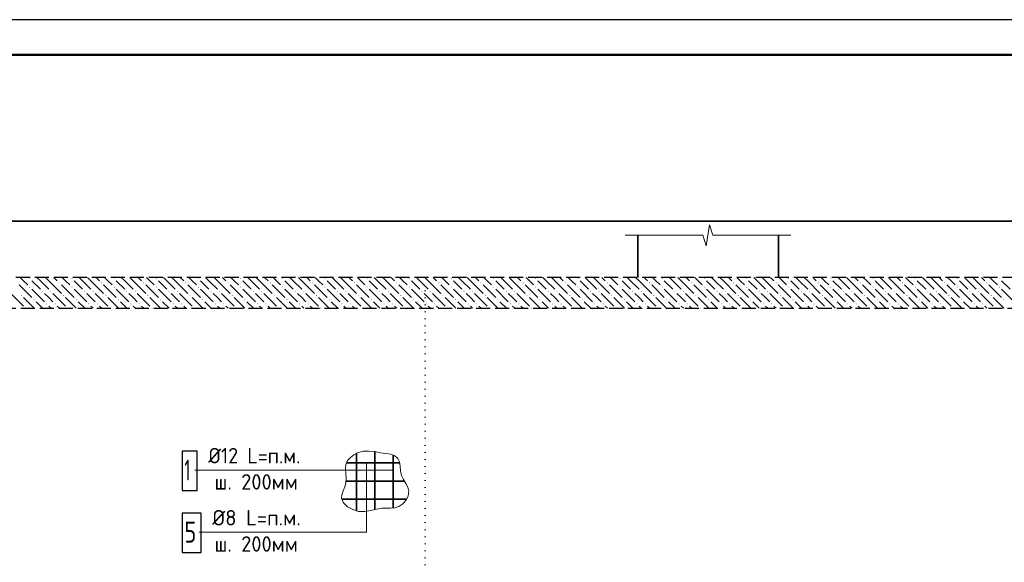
# Model space of a CAD drawing. Header units: millimetres. Extents: x 0 to 59400, y 0 to 42000.
# Tile 21 of 35: x 21977 to 35989, y 34272 to 42000. Entities that reach past the tile are written whole.
import ezdxf

# ---------------------------------------------------------------- set-up
doc = ezdxf.new("R2010")
doc.units = ezdxf.units.MM
doc.linetypes.add('______2', pattern=[270, 200, -70])
doc.linetypes.add('______9', pattern=[100, 0, -100])
for name, color, linetype, lineweight in [('Standard', 7, 'Continuous', 25), ('ЖБ Перекрытие верхний уровень', 7, '______2', 25), ('ЖБ Пилон', 7, 'Continuous', 35), ('Позиционная метка номер позиции', 7, 'Continuous', 13), ('Сечения символ', 7, 'Continuous', 25)]:
    doc.layers.add(name, color=color, linetype=linetype, lineweight=lineweight)
doc.styles.add('ISOCPEUR', font='txt')

msp = doc.modelspace()

# ---------------------------------------------------------------- hatches: boundary and pattern name
at = {"layer": 'ЖБ Перекрытие верхний уровень', "linetype": 'Continuous', "lineweight": 18, "transparency": 33554687}
for points in [[(22115, 38312), (22121, 38318), (22128, 38312), (22121, 38305)], [(22535, 38252), (22541, 38258), (22548, 38252), (22541, 38245)], [(22715, 38312), (22721, 38318), (22728, 38312), (22721, 38305)], [(23135, 38252), (23141, 38258), (23148, 38252), (23141, 38245)], [(23315, 38312), (23321, 38318), (23328, 38312), (23321, 38305)], [(23735, 38252), (23741, 38258), (23748, 38252), (23741, 38245)], [(23915, 38312), (23921, 38318), (23928, 38312), (23921, 38305)], [(24335, 38252), (24341, 38258), (24348, 38252), (24341, 38245)], [(24515, 38312), (24521, 38318), (24528, 38312), (24521, 38305)], [(24935, 38252), (24941, 38258), (24948, 38252), (24941, 38245)], [(25115, 38312), (25121, 38318), (25128, 38312), (25121, 38305)], [(25535, 38252), (25541, 38258), (25548, 38252), (25541, 38245)], [(25715, 38312), (25721, 38318), (25728, 38312), (25721, 38305)], [(26135, 38252), (26141, 38258), (26148, 38252), (26141, 38245)], [(26315, 38312), (26321, 38318), (26328, 38312), (26321, 38305)], [(26735, 38252), (26741, 38258), (26748, 38252), (26741, 38245)], [(26915, 38312), (26921, 38318), (26928, 38312), (26921, 38305)], [(27335, 38252), (27341, 38258), (27348, 38252), (27341, 38245)], [(27515, 38312), (27521, 38318), (27528, 38312), (27521, 38305)], [(27935, 38252), (27941, 38258), (27948, 38252), (27941, 38245)], [(28115, 38312), (28121, 38318), (28128, 38312), (28121, 38305)], [(28535, 38252), (28541, 38258), (28548, 38252), (28541, 38245)], [(28715, 38312), (28721, 38318), (28728, 38312), (28721, 38305)], [(29135, 38252), (29141, 38258), (29148, 38252), (29141, 38245)], [(29315, 38312), (29321, 38318), (29328, 38312), (29321, 38305)], [(29735, 38252), (29741, 38258), (29748, 38252), (29741, 38245)], [(29915, 38312), (29921, 38318), (29928, 38312), (29921, 38305)], [(30335, 38252), (30341, 38258), (30348, 38252), (30341, 38245)], [(30515, 38312), (30521, 38318), (30528, 38312), (30521, 38305)], [(30935, 38252), (30941, 38258), (30948, 38252), (30941, 38245)], [(31115, 38312), (31121, 38318), (31128, 38312), (31121, 38305)], [(31535, 38252), (31541, 38258), (31548, 38252), (31541, 38245)], [(31715, 38312), (31721, 38318), (31728, 38312), (31721, 38305)], [(32135, 38252), (32141, 38258), (32148, 38252), (32141, 38245)], [(32315, 38312), (32321, 38318), (32328, 38312), (32321, 38305)], [(32735, 38252), (32741, 38258), (32748, 38252), (32741, 38245)], [(32915, 38312), (32921, 38318), (32928, 38312), (32921, 38305)], [(33335, 38252), (33341, 38258), (33348, 38252), (33341, 38245)], [(33515, 38312), (33521, 38318), (33528, 38312), (33521, 38305)], [(33935, 38252), (33941, 38258), (33948, 38252), (33941, 38245)], [(34115, 38312), (34121, 38318), (34128, 38312), (34121, 38305)], [(34535, 38252), (34541, 38258), (34548, 38252), (34541, 38245)], [(34715, 38312), (34721, 38318), (34728, 38312), (34721, 38305)], [(35135, 38252), (35141, 38258), (35148, 38252), (35141, 38245)], [(35315, 38312), (35321, 38318), (35328, 38312), (35321, 38305)], [(35735, 38252), (35741, 38258), (35748, 38252), (35741, 38245)], [(35915, 38312), (35921, 38318), (35928, 38312), (35921, 38305)], [(22115, 38192), (22121, 38198), (22128, 38192), (22121, 38185)], [(22295, 38132), (22301, 38138), (22308, 38132), (22301, 38125)], [(22415, 38132), (22421, 38138), (22428, 38132), (22421, 38125)], [(22715, 38192), (22721, 38198), (22728, 38192), (22721, 38185)], [(22895, 38132), (22901, 38138), (22908, 38132), (22901, 38125)], [(23015, 38132), (23021, 38138), (23028, 38132), (23021, 38125)], [(23315, 38192), (23321, 38198), (23328, 38192), (23321, 38185)], [(23495, 38132), (23501, 38138), (23508, 38132), (23501, 38125)], [(23615, 38132), (23621, 38138), (23628, 38132), (23621, 38125)], [(23915, 38192), (23921, 38198), (23928, 38192), (23921, 38185)], [(24095, 38132), (24101, 38138), (24108, 38132), (24101, 38125)], [(24215, 38132), (24221, 38138), (24228, 38132), (24221, 38125)], [(24515, 38192), (24521, 38198), (24528, 38192), (24521, 38185)], [(24695, 38132), (24701, 38138), (24708, 38132), (24701, 38125)], [(24815, 38132), (24821, 38138), (24828, 38132), (24821, 38125)], [(25115, 38192), (25121, 38198), (25128, 38192), (25121, 38185)], [(25295, 38132), (25301, 38138), (25308, 38132), (25301, 38125)], [(25415, 38132), (25421, 38138), (25428, 38132), (25421, 38125)], [(25715, 38192), (25721, 38198), (25728, 38192), (25721, 38185)], [(25895, 38132), (25901, 38138), (25908, 38132), (25901, 38125)], [(26015, 38132), (26021, 38138), (26028, 38132), (26021, 38125)], [(26315, 38192), (26321, 38198), (26328, 38192), (26321, 38185)], [(26495, 38132), (26501, 38138), (26508, 38132), (26501, 38125)], [(26615, 38132), (26621, 38138), (26628, 38132), (26621, 38125)], [(26915, 38192), (26921, 38198), (26928, 38192), (26921, 38185)], [(27095, 38132), (27101, 38138), (27108, 38132), (27101, 38125)], [(27215, 38132), (27221, 38138), (27228, 38132), (27221, 38125)], [(27515, 38192), (27521, 38198), (27528, 38192), (27521, 38185)], [(27695, 38132), (27701, 38138), (27708, 38132), (27701, 38125)], [(27815, 38132), (27821, 38138), (27828, 38132), (27821, 38125)], [(28115, 38192), (28121, 38198), (28128, 38192), (28121, 38185)], [(28295, 38132), (28301, 38138), (28308, 38132), (28301, 38125)], [(28415, 38132), (28421, 38138), (28428, 38132), (28421, 38125)], [(28715, 38192), (28721, 38198), (28728, 38192), (28721, 38185)], [(28895, 38132), (28901, 38138), (28908, 38132), (28901, 38125)], [(29015, 38132), (29021, 38138), (29028, 38132), (29021, 38125)], [(29315, 38192), (29321, 38198), (29328, 38192), (29321, 38185)], [(29495, 38132), (29501, 38138), (29508, 38132), (29501, 38125)], [(29615, 38132), (29621, 38138), (29628, 38132), (29621, 38125)], [(29915, 38192), (29921, 38198), (29928, 38192), (29921, 38185)], [(30095, 38132), (30101, 38138), (30108, 38132), (30101, 38125)], [(30215, 38132), (30221, 38138), (30228, 38132), (30221, 38125)], [(30515, 38192), (30521, 38198), (30528, 38192), (30521, 38185)], [(30695, 38132), (30701, 38138), (30708, 38132), (30701, 38125)], [(30815, 38132), (30821, 38138), (30828, 38132), (30821, 38125)], [(31115, 38192), (31121, 38198), (31128, 38192), (31121, 38185)], [(31295, 38132), (31301, 38138), (31308, 38132), (31301, 38125)], [(31415, 38132), (31421, 38138), (31428, 38132), (31421, 38125)], [(31715, 38192), (31721, 38198), (31728, 38192), (31721, 38185)], [(31895, 38132), (31901, 38138), (31908, 38132), (31901, 38125)], [(32015, 38132), (32021, 38138), (32028, 38132), (32021, 38125)], [(32315, 38192), (32321, 38198), (32328, 38192), (32321, 38185)], [(32495, 38132), (32501, 38138), (32508, 38132), (32501, 38125)], [(32615, 38132), (32621, 38138), (32628, 38132), (32621, 38125)], [(32915, 38192), (32921, 38198), (32928, 38192), (32921, 38185)], [(33095, 38132), (33101, 38138), (33108, 38132), (33101, 38125)], [(33215, 38132), (33221, 38138), (33228, 38132), (33221, 38125)], [(33515, 38192), (33521, 38198), (33528, 38192), (33521, 38185)], [(33695, 38132), (33701, 38138), (33708, 38132), (33701, 38125)], [(33815, 38132), (33821, 38138), (33828, 38132), (33821, 38125)], [(34115, 38192), (34121, 38198), (34128, 38192), (34121, 38185)], [(34295, 38132), (34301, 38138), (34308, 38132), (34301, 38125)], [(34415, 38132), (34421, 38138), (34428, 38132), (34421, 38125)], [(34715, 38192), (34721, 38198), (34728, 38192), (34721, 38185)], [(34895, 38132), (34901, 38138), (34908, 38132), (34901, 38125)], [(35015, 38132), (35021, 38138), (35028, 38132), (35021, 38125)], [(35315, 38192), (35321, 38198), (35328, 38192), (35321, 38185)], [(35495, 38132), (35501, 38138), (35508, 38132), (35501, 38125)], [(35615, 38132), (35621, 38138), (35628, 38132), (35621, 38125)], [(35915, 38192), (35921, 38198), (35928, 38192), (35921, 38185)], [(21995, 38072), (22001, 38078), (22008, 38072), (22001, 38065)], [(22175, 38012), (22181, 38018), (22188, 38012), (22181, 38005)], [(22595, 38072), (22601, 38078), (22608, 38072), (22601, 38065)], [(22775, 38012), (22781, 38018), (22788, 38012), (22781, 38005)], [(23195, 38072), (23201, 38078), (23208, 38072), (23201, 38065)], [(23375, 38012), (23381, 38018), (23388, 38012), (23381, 38005)], [(23795, 38072), (23801, 38078), (23808, 38072), (23801, 38065)], [(23975, 38012), (23981, 38018), (23988, 38012), (23981, 38005)], [(24395, 38072), (24401, 38078), (24408, 38072), (24401, 38065)], [(24575, 38012), (24581, 38018), (24588, 38012), (24581, 38005)], [(24995, 38072), (25001, 38078), (25008, 38072), (25001, 38065)], [(25175, 38012), (25181, 38018), (25188, 38012), (25181, 38005)], [(25595, 38072), (25601, 38078), (25608, 38072), (25601, 38065)], [(25775, 38012), (25781, 38018), (25788, 38012), (25781, 38005)], [(26195, 38072), (26201, 38078), (26208, 38072), (26201, 38065)], [(26375, 38012), (26381, 38018), (26388, 38012), (26381, 38005)], [(26795, 38072), (26801, 38078), (26808, 38072), (26801, 38065)], [(26975, 38012), (26981, 38018), (26988, 38012), (26981, 38005)], [(27395, 38072), (27401, 38078), (27408, 38072), (27401, 38065)], [(27575, 38012), (27581, 38018), (27588, 38012), (27581, 38005)], [(27995, 38072), (28001, 38078), (28008, 38072), (28001, 38065)], [(28175, 38012), (28181, 38018), (28188, 38012), (28181, 38005)], [(28595, 38072), (28601, 38078), (28608, 38072), (28601, 38065)], [(28775, 38012), (28781, 38018), (28788, 38012), (28781, 38005)], [(29195, 38072), (29201, 38078), (29208, 38072), (29201, 38065)], [(29375, 38012), (29381, 38018), (29388, 38012), (29381, 38005)], [(29795, 38072), (29801, 38078), (29808, 38072), (29801, 38065)], [(29975, 38012), (29981, 38018), (29988, 38012), (29981, 38005)], [(30395, 38072), (30401, 38078), (30408, 38072), (30401, 38065)], [(30575, 38012), (30581, 38018), (30588, 38012), (30581, 38005)], [(30995, 38072), (31001, 38078), (31008, 38072), (31001, 38065)], [(31175, 38012), (31181, 38018), (31188, 38012), (31181, 38005)], [(31595, 38072), (31601, 38078), (31608, 38072), (31601, 38065)], [(31775, 38012), (31781, 38018), (31788, 38012), (31781, 38005)], [(32195, 38072), (32201, 38078), (32208, 38072), (32201, 38065)], [(32375, 38012), (32381, 38018), (32388, 38012), (32381, 38005)], [(32795, 38072), (32801, 38078), (32808, 38072), (32801, 38065)], [(32975, 38012), (32981, 38018), (32988, 38012), (32981, 38005)], [(33395, 38072), (33401, 38078), (33408, 38072), (33401, 38065)], [(33575, 38012), (33581, 38018), (33588, 38012), (33581, 38005)], [(33995, 38072), (34001, 38078), (34008, 38072), (34001, 38065)], [(34175, 38012), (34181, 38018), (34188, 38012), (34181, 38005)], [(34595, 38072), (34601, 38078), (34608, 38072), (34601, 38065)], [(34775, 38012), (34781, 38018), (34788, 38012), (34781, 38005)], [(35195, 38072), (35201, 38078), (35208, 38072), (35201, 38065)], [(35375, 38012), (35381, 38018), (35388, 38012), (35381, 38005)], [(35795, 38072), (35801, 38078), (35808, 38072), (35801, 38065)], [(35975, 38012), (35981, 38018), (35988, 38012), (35981, 38005)], [(22055, 37892), (22061, 37898), (22068, 37892), (22066, 37890), (22056, 37890)], [(22355, 37952), (22361, 37958), (22368, 37952), (22361, 37945)], [(22475, 37952), (22481, 37958), (22488, 37952), (22481, 37945)], [(22655, 37892), (22661, 37898), (22668, 37892), (22666, 37890), (22656, 37890)], [(22955, 37952), (22961, 37958), (22968, 37952), (22961, 37945)], [(23075, 37952), (23081, 37958), (23088, 37952), (23081, 37945)], [(23255, 37892), (23261, 37898), (23268, 37892), (23266, 37890), (23256, 37890)], [(23555, 37952), (23561, 37958), (23568, 37952), (23561, 37945)], [(23675, 37952), (23681, 37958), (23688, 37952), (23681, 37945)], [(23855, 37892), (23861, 37898), (23868, 37892), (23866, 37890), (23856, 37890)], [(24155, 37952), (24161, 37958), (24168, 37952), (24161, 37945)], [(24275, 37952), (24281, 37958), (24288, 37952), (24281, 37945)], [(24455, 37892), (24461, 37898), (24468, 37892), (24466, 37890), (24456, 37890)], [(24755, 37952), (24761, 37958), (24768, 37952), (24761, 37945)], [(24875, 37952), (24881, 37958), (24888, 37952), (24881, 37945)], [(25055, 37892), (25061, 37898), (25068, 37892), (25066, 37890), (25056, 37890)], [(25355, 37952), (25361, 37958), (25368, 37952), (25361, 37945)], [(25475, 37952), (25481, 37958), (25488, 37952), (25481, 37945)], [(25655, 37892), (25661, 37898), (25668, 37892), (25666, 37890), (25656, 37890)], [(25955, 37952), (25961, 37958), (25968, 37952), (25961, 37945)], [(26075, 37952), (26081, 37958), (26088, 37952), (26081, 37945)], [(26255, 37892), (26261, 37898), (26268, 37892), (26266, 37890), (26256, 37890)], [(26555, 37952), (26561, 37958), (26568, 37952), (26561, 37945)], [(26675, 37952), (26681, 37958), (26688, 37952), (26681, 37945)], [(26855, 37892), (26861, 37898), (26868, 37892), (26866, 37890), (26856, 37890)], [(27155, 37952), (27161, 37958), (27168, 37952), (27161, 37945)], [(27275, 37952), (27281, 37958), (27288, 37952), (27281, 37945)], [(27455, 37892), (27461, 37898), (27468, 37892), (27466, 37890), (27456, 37890)], [(27755, 37952), (27761, 37958), (27768, 37952), (27761, 37945)], [(27875, 37952), (27881, 37958), (27888, 37952), (27881, 37945)], [(28055, 37892), (28061, 37898), (28068, 37892), (28066, 37890), (28056, 37890)], [(28355, 37952), (28361, 37958), (28368, 37952), (28361, 37945)], [(28475, 37952), (28481, 37958), (28488, 37952), (28481, 37945)], [(28655, 37892), (28661, 37898), (28668, 37892), (28666, 37890), (28656, 37890)], [(28955, 37952), (28961, 37958), (28968, 37952), (28961, 37945)], [(29075, 37952), (29081, 37958), (29088, 37952), (29081, 37945)], [(29255, 37892), (29261, 37898), (29268, 37892), (29266, 37890), (29256, 37890)], [(29555, 37952), (29561, 37958), (29568, 37952), (29561, 37945)], [(29675, 37952), (29681, 37958), (29688, 37952), (29681, 37945)], [(29855, 37892), (29861, 37898), (29868, 37892), (29866, 37890), (29856, 37890)], [(30155, 37952), (30161, 37958), (30168, 37952), (30161, 37945)], [(30275, 37952), (30281, 37958), (30288, 37952), (30281, 37945)], [(30455, 37892), (30461, 37898), (30468, 37892), (30466, 37890), (30456, 37890)], [(30755, 37952), (30761, 37958), (30768, 37952), (30761, 37945)], [(30875, 37952), (30881, 37958), (30888, 37952), (30881, 37945)], [(31055, 37892), (31061, 37898), (31068, 37892), (31066, 37890), (31056, 37890)], [(31355, 37952), (31361, 37958), (31368, 37952), (31361, 37945)], [(31475, 37952), (31481, 37958), (31488, 37952), (31481, 37945)], [(31655, 37892), (31661, 37898), (31668, 37892), (31666, 37890), (31656, 37890)], [(31955, 37952), (31961, 37958), (31968, 37952), (31961, 37945)], [(32075, 37952), (32081, 37958), (32088, 37952), (32081, 37945)], [(32255, 37892), (32261, 37898), (32268, 37892), (32266, 37890), (32256, 37890)], [(32555, 37952), (32561, 37958), (32568, 37952), (32561, 37945)], [(32675, 37952), (32681, 37958), (32688, 37952), (32681, 37945)], [(32855, 37892), (32861, 37898), (32868, 37892), (32866, 37890), (32856, 37890)], [(33155, 37952), (33161, 37958), (33168, 37952), (33161, 37945)], [(33275, 37952), (33281, 37958), (33288, 37952), (33281, 37945)], [(33455, 37892), (33461, 37898), (33468, 37892), (33466, 37890), (33456, 37890)], [(33755, 37952), (33761, 37958), (33768, 37952), (33761, 37945)], [(33875, 37952), (33881, 37958), (33888, 37952), (33881, 37945)], [(34055, 37892), (34061, 37898), (34068, 37892), (34066, 37890), (34056, 37890)], [(34355, 37952), (34361, 37958), (34368, 37952), (34361, 37945)], [(34475, 37952), (34481, 37958), (34488, 37952), (34481, 37945)], [(34655, 37892), (34661, 37898), (34668, 37892), (34666, 37890), (34656, 37890)], [(34955, 37952), (34961, 37958), (34968, 37952), (34961, 37945)], [(35075, 37952), (35081, 37958), (35088, 37952), (35081, 37945)], [(35255, 37892), (35261, 37898), (35268, 37892), (35266, 37890), (35256, 37890)], [(35555, 37952), (35561, 37958), (35568, 37952), (35561, 37945)], [(35675, 37952), (35681, 37958), (35688, 37952), (35681, 37945)], [(35855, 37892), (35861, 37898), (35868, 37892), (35866, 37890), (35856, 37890)]]:
    msp.add_hatch(color=7, dxfattribs=at).paths.add_polyline_path(points, flags=16)

# ---------------------------------------------------------------- linework, layer by layer
at = {"layer": 'Standard', "color": 7, "linetype": 'Continuous', "lineweight": 13, "transparency": 33554687}
for p, q in [((31748, 38780), (31796, 39080)), ((31796, 39080), (31843, 38930)), ((30592, 38930), (31701, 38930)), ((31701, 38930), (31748, 38780)), ((31843, 38930), (32952, 38930)), ((32952, 38930), (32952, 38930))]:
    msp.add_line(p, q, dxfattribs=at)
at = {"layer": 'Standard', "color": 7, "linetype": 'Continuous', "lineweight": 25, "transparency": 33554687}
msp.add_lwpolyline([(0, 0), (59400, 0), (59400, 42000), (0, 42000), (0, 0)], close=True, dxfattribs=at)
at = {"layer": 'Standard', "color": 7, "linetype": 'Continuous', "lineweight": 50, "transparency": 33554687}
msp.add_lwpolyline([(2000, 41500), (58900, 41500), (58900, 500), (2000, 500), (2000, 41500)], close=True, dxfattribs=at)
at = {"layer": 'Standard', "color": 7, "linetype": 'Continuous', "lineweight": 13, "transparency": 33554687}
msp.add_lwpolyline([(58900, 41500), (2000, 41500), (2000, 500), (58900, 500), (58900, 41500)], dxfattribs=at)
at = {"layer": 'Standard', "color": 254, "linetype": 'Continuous', "lineweight": 35, "true_color": 0xc4c4ff, "transparency": 33554687}
msp.add_lwpolyline([(4994, 31450), (48234, 31450), (48234, 39130), (4994, 39130), (4994, 31450)], dxfattribs=at)
at = {"layer": 'ЖБ Перекрытие верхний уровень', "color": 7, "linetype": '______2', "lineweight": 25, "transparency": 33554687}
for p, q in [((42374, 38330), (12814, 38330)), ((12814, 37890), (42374, 37890))]:
    msp.add_line(p, q, dxfattribs=at)
at = {"layer": 'ЖБ Перекрытие верхний уровень', "color": 9, "linetype": 'Continuous', "lineweight": 18, "true_color": 0xc7c7c7, "transparency": 33554687}
for p, q in [((22031, 38282), (21983, 38330)), ((22091, 38222), (22031, 38282)), ((22151, 38282), (22271, 38162)), ((22271, 38282), (22223, 38330)), ((22271, 38282), (22391, 38162)), ((22343, 38330), (22391, 38282)), ((22391, 38282), (22571, 38102)), ((22463, 38330), (22511, 38282)), ((22631, 38282), (22583, 38330)), ((22691, 38222), (22631, 38282)), ((22751, 38282), (22871, 38162)), ((22871, 38282), (22823, 38330)), ((22871, 38282), (22991, 38162)), ((22943, 38330), (22991, 38282)), ((22991, 38282), (23171, 38102)), ((23063, 38330), (23111, 38282)), ((23231, 38282), (23183, 38330)), ((23291, 38222), (23231, 38282)), ((23351, 38282), (23471, 38162)), ((23471, 38282), (23423, 38330)), ((23471, 38282), (23591, 38162)), ((23543, 38330), (23591, 38282)), ((23591, 38282), (23771, 38102)), ((23663, 38330), (23711, 38282)), ((23831, 38282), (23783, 38330)), ((23891, 38222), (23831, 38282)), ((23951, 38282), (24071, 38162)), ((24071, 38282), (24023, 38330)), ((24071, 38282), (24191, 38162)), ((24143, 38330), (24191, 38282)), ((24191, 38282), (24371, 38102)), ((24263, 38330), (24311, 38282)), ((24431, 38282), (24383, 38330)), ((24491, 38222), (24431, 38282)), ((24551, 38282), (24671, 38162)), ((24671, 38282), (24623, 38330)), ((24671, 38282), (24791, 38162)), ((24743, 38330), (24791, 38282)), ((24791, 38282), (24971, 38102)), ((24863, 38330), (24911, 38282)), ((25031, 38282), (24983, 38330)), ((25091, 38222), (25031, 38282)), ((25151, 38282), (25271, 38162)), ((25271, 38282), (25223, 38330)), ((25271, 38282), (25391, 38162)), ((25343, 38330), (25391, 38282)), ((25391, 38282), (25571, 38102)), ((25463, 38330), (25511, 38282)), ((25631, 38282), (25583, 38330)), ((25691, 38222), (25631, 38282)), ((25751, 38282), (25871, 38162)), ((25871, 38282), (25823, 38330)), ((25871, 38282), (25991, 38162)), ((25943, 38330), (25991, 38282)), ((25991, 38282), (26171, 38102)), ((26063, 38330), (26111, 38282)), ((26231, 38282), (26183, 38330)), ((26291, 38222), (26231, 38282)), ((26351, 38282), (26471, 38162)), ((26471, 38282), (26423, 38330)), ((26471, 38282), (26591, 38162)), ((26543, 38330), (26591, 38282)), ((26591, 38282), (26771, 38102)), ((26663, 38330), (26711, 38282)), ((26831, 38282), (26783, 38330)), ((26891, 38222), (26831, 38282)), ((26951, 38282), (27071, 38162)), ((27071, 38282), (27023, 38330)), ((27071, 38282), (27191, 38162)), ((27143, 38330), (27191, 38282)), ((27191, 38282), (27371, 38102)), ((27263, 38330), (27311, 38282)), ((27431, 38282), (27383, 38330)), ((27491, 38222), (27431, 38282)), ((27551, 38282), (27671, 38162)), ((27671, 38282), (27623, 38330)), ((27671, 38282), (27791, 38162)), ((27743, 38330), (27791, 38282)), ((27791, 38282), (27971, 38102)), ((27863, 38330), (27911, 38282)), ((28031, 38282), (27983, 38330)), ((28091, 38222), (28031, 38282)), ((28151, 38282), (28271, 38162)), ((28271, 38282), (28223, 38330)), ((28271, 38282), (28391, 38162)), ((28343, 38330), (28391, 38282)), ((28391, 38282), (28571, 38102)), ((28463, 38330), (28511, 38282)), ((28631, 38282), (28583, 38330)), ((28691, 38222), (28631, 38282)), ((28751, 38282), (28871, 38162)), ((28871, 38282), (28823, 38330)), ((28871, 38282), (28991, 38162)), ((28943, 38330), (28991, 38282)), ((28991, 38282), (29171, 38102)), ((29063, 38330), (29111, 38282)), ((29231, 38282), (29183, 38330)), ((29291, 38222), (29231, 38282)), ((29351, 38282), (29471, 38162)), ((29471, 38282), (29423, 38330)), ((29471, 38282), (29591, 38162)), ((29543, 38330), (29591, 38282)), ((29591, 38282), (29771, 38102)), ((29663, 38330), (29711, 38282)), ((29831, 38282), (29783, 38330)), ((29891, 38222), (29831, 38282)), ((29951, 38282), (30071, 38162)), ((30071, 38282), (30023, 38330)), ((30071, 38282), (30191, 38162)), ((30143, 38330), (30191, 38282)), ((30191, 38282), (30371, 38102)), ((30263, 38330), (30311, 38282)), ((30431, 38282), (30383, 38330)), ((30491, 38222), (30431, 38282)), ((30551, 38282), (30671, 38162)), ((30671, 38282), (30623, 38330)), ((30671, 38282), (30791, 38162)), ((30743, 38330), (30791, 38282)), ((30791, 38282), (30971, 38102)), ((30863, 38330), (30911, 38282)), ((31031, 38282), (30983, 38330)), ((31091, 38222), (31031, 38282)), ((31151, 38282), (31271, 38162)), ((31271, 38282), (31223, 38330)), ((31271, 38282), (31391, 38162)), ((31343, 38330), (31391, 38282)), ((31391, 38282), (31571, 38102)), ((31463, 38330), (31511, 38282)), ((31631, 38282), (31583, 38330)), ((31691, 38222), (31631, 38282)), ((31751, 38282), (31871, 38162)), ((31871, 38282), (31823, 38330)), ((31871, 38282), (31991, 38162)), ((31943, 38330), (31991, 38282)), ((31991, 38282), (32171, 38102)), ((32063, 38330), (32111, 38282)), ((32231, 38282), (32183, 38330)), ((32291, 38222), (32231, 38282)), ((32351, 38282), (32471, 38162)), ((32471, 38282), (32423, 38330)), ((32471, 38282), (32591, 38162)), ((32543, 38330), (32591, 38282)), ((32591, 38282), (32771, 38102)), ((32663, 38330), (32711, 38282)), ((32831, 38282), (32783, 38330)), ((32891, 38222), (32831, 38282)), ((32951, 38282), (33071, 38162)), ((33071, 38282), (33023, 38330)), ((33071, 38282), (33191, 38162)), ((33143, 38330), (33191, 38282)), ((33191, 38282), (33371, 38102)), ((33263, 38330), (33311, 38282)), ((33431, 38282), (33383, 38330)), ((33491, 38222), (33431, 38282)), ((33551, 38282), (33671, 38162)), ((33671, 38282), (33623, 38330)), ((33671, 38282), (33791, 38162)), ((33743, 38330), (33791, 38282)), ((33791, 38282), (33971, 38102)), ((33863, 38330), (33911, 38282)), ((34031, 38282), (33983, 38330)), ((34091, 38222), (34031, 38282)), ((34151, 38282), (34271, 38162)), ((34271, 38282), (34223, 38330)), ((34271, 38282), (34391, 38162)), ((34343, 38330), (34391, 38282)), ((34391, 38282), (34571, 38102)), ((34463, 38330), (34511, 38282)), ((34631, 38282), (34583, 38330)), ((34691, 38222), (34631, 38282)), ((34751, 38282), (34871, 38162)), ((34871, 38282), (34823, 38330)), ((34871, 38282), (34991, 38162)), ((34943, 38330), (34991, 38282)), ((34991, 38282), (35171, 38102)), ((35063, 38330), (35111, 38282)), ((35231, 38282), (35183, 38330)), ((35291, 38222), (35231, 38282)), ((35351, 38282), (35471, 38162)), ((35471, 38282), (35423, 38330)), ((35471, 38282), (35591, 38162)), ((35543, 38330), (35591, 38282)), ((35591, 38282), (35771, 38102)), ((35663, 38330), (35711, 38282)), ((35831, 38282), (35783, 38330)), ((35891, 38222), (35831, 38282)), ((35951, 38282), (36071, 38162)), ((21971, 38222), (22151, 38042)), ((22151, 38162), (22331, 37982)), ((22571, 38222), (22751, 38042)), ((22751, 38162), (22931, 37982)), ((23171, 38222), (23351, 38042)), ((23351, 38162), (23531, 37982)), ((23771, 38222), (23951, 38042)), ((23951, 38162), (24131, 37982)), ((24371, 38222), (24551, 38042)), ((24551, 38162), (24731, 37982)), ((24971, 38222), (25151, 38042)), ((25151, 38162), (25331, 37982)), ((25571, 38222), (25751, 38042)), ((25751, 38162), (25931, 37982)), ((26171, 38222), (26351, 38042)), ((26351, 38162), (26531, 37982)), ((26771, 38222), (26951, 38042)), ((26951, 38162), (27131, 37982)), ((27371, 38222), (27551, 38042)), ((27551, 38162), (27731, 37982)), ((27971, 38222), (28151, 38042)), ((28151, 38162), (28331, 37982)), ((28571, 38222), (28751, 38042)), ((28751, 38162), (28931, 37982)), ((29171, 38222), (29351, 38042)), ((29351, 38162), (29531, 37982)), ((29771, 38222), (29951, 38042)), ((29951, 38162), (30131, 37982)), ((30371, 38222), (30551, 38042)), ((30551, 38162), (30731, 37982)), ((30971, 38222), (31151, 38042)), ((31151, 38162), (31331, 37982)), ((31571, 38222), (31751, 38042)), ((31751, 38162), (31931, 37982)), ((32171, 38222), (32351, 38042)), ((32351, 38162), (32531, 37982)), ((32771, 38222), (32951, 38042)), ((32951, 38162), (33131, 37982)), ((33371, 38222), (33551, 38042)), ((33551, 38162), (33731, 37982)), ((33971, 38222), (34151, 38042)), ((34151, 38162), (34331, 37982)), ((34571, 38222), (34751, 38042)), ((34751, 38162), (34931, 37982)), ((35171, 38222), (35351, 38042)), ((35351, 38162), (35531, 37982)), ((35771, 38222), (35951, 38042)), ((35951, 38162), (36131, 37982)), ((21851, 38102), (22031, 37922)), ((22031, 38042), (22183, 37890)), ((22303, 37890), (22211, 37982)), ((22391, 38042), (22331, 38102)), ((22451, 37982), (22391, 38042)), ((22451, 38102), (22631, 37922)), ((22631, 38042), (22783, 37890)), ((22903, 37890), (22811, 37982)), ((22991, 38042), (22931, 38102)), ((23051, 37982), (22991, 38042)), ((23051, 38102), (23231, 37922)), ((23231, 38042), (23383, 37890)), ((23503, 37890), (23411, 37982)), ((23591, 38042), (23531, 38102)), ((23651, 37982), (23591, 38042)), ((23651, 38102), (23831, 37922)), ((23831, 38042), (23983, 37890)), ((24103, 37890), (24011, 37982)), ((24191, 38042), (24131, 38102)), ((24251, 37982), (24191, 38042)), ((24251, 38102), (24431, 37922)), ((24431, 38042), (24583, 37890)), ((24703, 37890), (24611, 37982)), ((24791, 38042), (24731, 38102)), ((24851, 37982), (24791, 38042)), ((24851, 38102), (25031, 37922)), ((25031, 38042), (25183, 37890)), ((25303, 37890), (25211, 37982)), ((25391, 38042), (25331, 38102)), ((25451, 37982), (25391, 38042)), ((25451, 38102), (25631, 37922)), ((25631, 38042), (25783, 37890)), ((25903, 37890), (25811, 37982)), ((25991, 38042), (25931, 38102)), ((26051, 37982), (25991, 38042)), ((26051, 38102), (26231, 37922)), ((26231, 38042), (26383, 37890)), ((26503, 37890), (26411, 37982)), ((26591, 38042), (26531, 38102)), ((26651, 37982), (26591, 38042)), ((26651, 38102), (26831, 37922)), ((26831, 38042), (26983, 37890)), ((27103, 37890), (27011, 37982)), ((27191, 38042), (27131, 38102)), ((27251, 37982), (27191, 38042)), ((27251, 38102), (27431, 37922)), ((27431, 38042), (27583, 37890)), ((27703, 37890), (27611, 37982)), ((27791, 38042), (27731, 38102)), ((27851, 37982), (27791, 38042)), ((27851, 38102), (28031, 37922)), ((28031, 38042), (28183, 37890)), ((28303, 37890), (28211, 37982)), ((28391, 38042), (28331, 38102)), ((28451, 37982), (28391, 38042)), ((28451, 38102), (28631, 37922)), ((28631, 38042), (28783, 37890)), ((28903, 37890), (28811, 37982)), ((28991, 38042), (28931, 38102)), ((29051, 37982), (28991, 38042)), ((29051, 38102), (29231, 37922)), ((29231, 38042), (29383, 37890)), ((29503, 37890), (29411, 37982)), ((29591, 38042), (29531, 38102)), ((29651, 37982), (29591, 38042)), ((29651, 38102), (29831, 37922)), ((29831, 38042), (29983, 37890)), ((30103, 37890), (30011, 37982)), ((30191, 38042), (30131, 38102)), ((30251, 37982), (30191, 38042)), ((30251, 38102), (30431, 37922)), ((30431, 38042), (30583, 37890)), ((30703, 37890), (30611, 37982)), ((30791, 38042), (30731, 38102)), ((30851, 37982), (30791, 38042)), ((30851, 38102), (31031, 37922)), ((31031, 38042), (31183, 37890)), ((31303, 37890), (31211, 37982)), ((31391, 38042), (31331, 38102)), ((31451, 37982), (31391, 38042)), ((31451, 38102), (31631, 37922)), ((31631, 38042), (31783, 37890)), ((31903, 37890), (31811, 37982)), ((31991, 38042), (31931, 38102)), ((32051, 37982), (31991, 38042)), ((32051, 38102), (32231, 37922)), ((32231, 38042), (32383, 37890)), ((32503, 37890), (32411, 37982)), ((32591, 38042), (32531, 38102)), ((32651, 37982), (32591, 38042)), ((32651, 38102), (32831, 37922)), ((32831, 38042), (32983, 37890)), ((33103, 37890), (33011, 37982)), ((33191, 38042), (33131, 38102)), ((33251, 37982), (33191, 38042)), ((33251, 38102), (33431, 37922)), ((33431, 38042), (33583, 37890)), ((33703, 37890), (33611, 37982)), ((33791, 38042), (33731, 38102)), ((33851, 37982), (33791, 38042)), ((33851, 38102), (34031, 37922)), ((34031, 38042), (34183, 37890)), ((34303, 37890), (34211, 37982)), ((34391, 38042), (34331, 38102)), ((34451, 37982), (34391, 38042)), ((34451, 38102), (34631, 37922)), ((34631, 38042), (34783, 37890)), ((34903, 37890), (34811, 37982)), ((34991, 38042), (34931, 38102)), ((35051, 37982), (34991, 38042)), ((35051, 38102), (35231, 37922)), ((35231, 38042), (35383, 37890)), ((35503, 37890), (35411, 37982)), ((35591, 38042), (35531, 38102)), ((35651, 37982), (35591, 38042)), ((35651, 38102), (35831, 37922)), ((35831, 38042), (35983, 37890)), ((22391, 37922), (22423, 37890)), ((22511, 37922), (22543, 37890)), ((22991, 37922), (23023, 37890)), ((23111, 37922), (23143, 37890)), ((23591, 37922), (23623, 37890)), ((23711, 37922), (23743, 37890)), ((24191, 37922), (24223, 37890)), ((24311, 37922), (24343, 37890)), ((24791, 37922), (24823, 37890)), ((24911, 37922), (24943, 37890)), ((25391, 37922), (25423, 37890)), ((25511, 37922), (25543, 37890)), ((25991, 37922), (26023, 37890)), ((26111, 37922), (26143, 37890)), ((26591, 37922), (26623, 37890)), ((26711, 37922), (26743, 37890)), ((27191, 37922), (27223, 37890)), ((27311, 37922), (27343, 37890)), ((27791, 37922), (27823, 37890)), ((27911, 37922), (27943, 37890)), ((28391, 37922), (28423, 37890)), ((28511, 37922), (28543, 37890)), ((28991, 37922), (29023, 37890)), ((29111, 37922), (29143, 37890)), ((29591, 37922), (29623, 37890)), ((29711, 37922), (29743, 37890)), ((30191, 37922), (30223, 37890)), ((30311, 37922), (30343, 37890)), ((30791, 37922), (30823, 37890)), ((30911, 37922), (30943, 37890)), ((31391, 37922), (31423, 37890)), ((31511, 37922), (31543, 37890)), ((31991, 37922), (32023, 37890)), ((32111, 37922), (32143, 37890)), ((32591, 37922), (32623, 37890)), ((32711, 37922), (32743, 37890)), ((33191, 37922), (33223, 37890)), ((33311, 37922), (33343, 37890)), ((33791, 37922), (33823, 37890)), ((33911, 37922), (33943, 37890)), ((34391, 37922), (34423, 37890)), ((34511, 37922), (34543, 37890)), ((34991, 37922), (35023, 37890)), ((35111, 37922), (35143, 37890)), ((35591, 37922), (35623, 37890)), ((35711, 37922), (35743, 37890))]:
    msp.add_line(p, q, dxfattribs=at)
at = {"layer": 'ЖБ Пилон', "color": 7, "linetype": 'Continuous', "lineweight": 35, "transparency": 33554687}
for p, q in [((30774, 38930), (30774, 38330)), ((32774, 38930), (32774, 38330))]:
    msp.add_line(p, q, dxfattribs=at)
at = {"layer": 'Позиционная метка номер позиции', "color": 7, "linetype": 'Continuous', "lineweight": 35, "transparency": 33554687}
for p, q in [((26771, 35827), (26771, 35004)), ((27032, 35848), (27032, 35025)), ((27292, 35800), (27292, 35047)), ((26628, 35690), (27383, 35690)), ((26623, 35430), (27452, 35430)), ((26561, 35169), (27482, 35169))]:
    msp.add_line(p, q, dxfattribs=at)
at = {"layer": 'Позиционная метка номер позиции', "color": 7, "linetype": 'Continuous', "lineweight": 25, "transparency": 33554687}
for points in [[(24291, 35296), (24501, 35296), (24501, 35856), (24291, 35856), (24291, 35296)], [(24291, 34413), (24561, 34413), (24561, 34973), (24291, 34973), (24291, 34413)]]:
    msp.add_lwpolyline(points, dxfattribs=at)
at = {"layer": 'Позиционная метка номер позиции', "color": 7, "linetype": '______2', "lineweight": 13, "transparency": 33554687}
msp.add_lwpolyline([(27114, 35833), (27030, 35848), (26947, 35857), (26865, 35854), (26786, 35833), (26731, 35805), (26683, 35766), (26644, 35720), (26620, 35667), (26612, 35604), (26617, 35537), (26623, 35469), (26620, 35401), (26603, 35345), (26581, 35289), (26563, 35235), (26558, 35184), (26585, 35119), (26642, 35063), (26718, 35022), (26801, 34998), (26889, 34996), (26972, 35011), (27054, 35031), (27137, 35044), (27197, 35045), (27256, 35045), (27315, 35049), (27371, 35066), (27429, 35104), (27476, 35158), (27506, 35221), (27515, 35285), (27501, 35342), (27472, 35396), (27440, 35451), (27413, 35510), (27398, 35574), (27391, 35640), (27381, 35701), (27360, 35751), (27318, 35788), (27259, 35811), (27190, 35824), (27114, 35833)], dxfattribs=at)
at = {"layer": 'Позиционная метка номер позиции', "color": 7, "linetype": 'Continuous', "lineweight": 13, "transparency": 33554687}
for points in [[(24531, 34703), (26914, 34703), (26914, 35690)], [(24471, 35586), (25898, 35586), (27292, 35586)]]:
    msp.add_lwpolyline(points, dxfattribs=at)
at = {"layer": 'Сечения символ', "color": 7, "linetype": '______9', "lineweight": 13, "transparency": 33554687}
msp.add_line((27749, 38140), (27749, 31796), dxfattribs=at)

# ---------------------------------------------------------------- texts
at = {"layer": 'Позиционная метка номер позиции', "color": 7, "linetype": 'Continuous', "lineweight": 25, "transparency": 33554687, "attachment_point": 7, "style": 'ISOCPEUR'}
for s, insert, char_height, width in [('\\W0.94;Ø12 L=п.м.', (24662, 35681), 220, 1488.68), ('\\W0.56;1', (24321, 35436), 300, 233.32), ('\\W0.96;ш. 200мм', (24750, 35307), 220, 1315.48), ('\\W0.97;Ø8 L=п.м.', (24717, 34797), 220, 1381.58), ('\\W0.78;5', (24321, 34553), 300, 326.41), ('\\W0.96;ш. 200мм', (24750, 34423), 220, 1315.48)]:
    msp.add_mtext(s, dxfattribs=dict(at, insert=insert, char_height=char_height, width=width))

doc.saveas('drawing.dxf')
